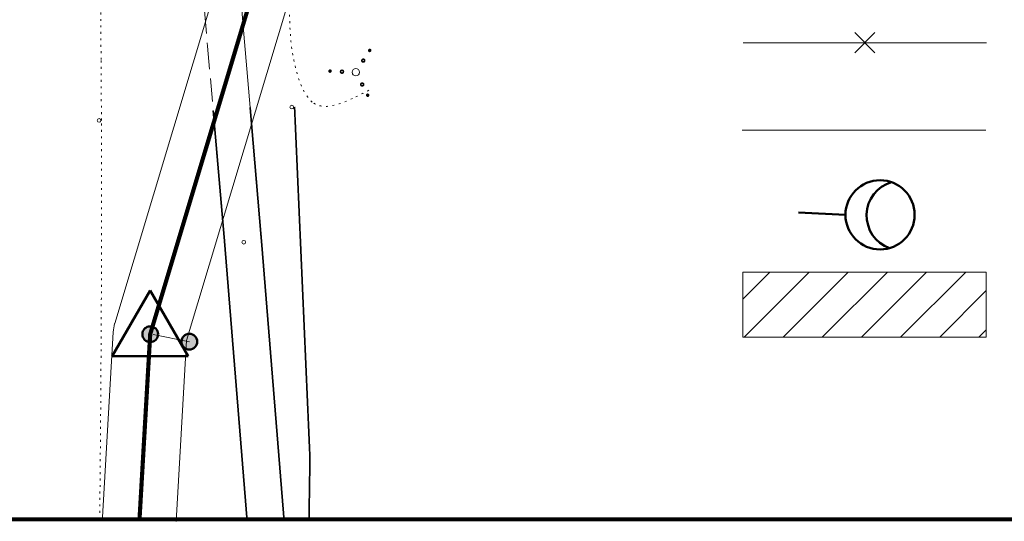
# Model space of a CAD drawing. Header units: millimetres. Extents: x 0 to 1188, y 0 to 841.
# Tile 51 of 76: x 996 to 1102, y 61 to 116. Entities that reach past the tile are written whole.
import ezdxf

# ---------------------------------------------------------------- set-up
doc = ezdxf.new("R2010")
doc.units = ezdxf.units.MM
for name, pattern in [('K5LT32789', [0]), ('K5LT32797', [0]), ('K5LT32809', [0]), ('K5LT32813', [0]), ('K5LT32814', [0]), ('K5LT32815', [3.5, 2.5, -1]), ('K5LT32817', [0.7, 0.2, -0.5]), ('K5LT32820', [0.7, 0.2, -0.5]), ('K5LT_BASIC', [0]), ('K5LT_REINFORCED', [0]), ('K5LT_THIN', [0])]:
    doc.linetypes.add(name, pattern=pattern)
doc.layers.add('Системный слой', color=7, linetype='Continuous')

# ---------------------------------------------------------------- blocks, each defined once
blk = doc.blocks.new('U578')
at = {"layer": 'Системный слой', "color": 7, "linetype": 'K5LT_BASIC', "lineweight": 50}
for p, q in [((1009.9, 86.52), (1005.78, 79.39)), ((1014.02, 79.39), (1009.9, 86.52)), ((1005.78, 79.39), (1014.02, 79.39))]:
    blk.add_line(p, q, dxfattribs=at)
blk = doc.blocks.new('U581')
at = {"layer": 'Системный слой'}
h = blk.add_hatch(color=7, dxfattribs=at)
h.paths.add_polyline_path([(1014.14, 80.96), (1013.49, 81.5), (1013.45, 81.46), (1013.42, 81.41), (1013.4, 81.37), (1013.37, 81.32), (1013.35, 81.28), (1013.34, 81.23), (1013.32, 81.18), (1013.31, 81.13), (1013.3, 81.07), (1013.3, 81.02), (1013.29, 80.97), (1013.29, 80.92), (1013.3, 80.87), (1013.31, 80.81), (1013.32, 80.76), (1013.33, 80.71), (1013.35, 80.66), (1013.37, 80.62), (1013.39, 80.57), (1013.42, 80.52), (1013.44, 80.48), (1013.47, 80.44), (1013.51, 80.4), (1013.54, 80.36), (1013.58, 80.32), (1013.62, 80.29), (1013.66, 80.26), (1013.71, 80.23), (1013.75, 80.21), (1013.8, 80.18), (1013.85, 80.16), (1013.9, 80.15), (1013.95, 80.13), (1014, 80.12), (1014.05, 80.12), (1014.1, 80.11), (1014.16, 80.11), (1014.21, 80.11), (1014.26, 80.12), (1014.31, 80.13), (1014.36, 80.14), (1014.41, 80.15), (1014.46, 80.17), (1014.51, 80.19), (1014.55, 80.22), (1014.6, 80.24), (1014.64, 80.27), (1014.68, 80.31), (1014.72, 80.34), (1014.76, 80.38), (1014.79, 80.42), (1014.8, 80.42)])
h.paths.add_polyline_path([(1014.24, 81.81), (1014.18, 81.81), (1014.13, 81.81), (1014.08, 81.81), (1014.03, 81.8), (1013.98, 81.79), (1013.93, 81.78), (1013.88, 81.77), (1013.83, 81.75), (1013.78, 81.73), (1013.73, 81.71), (1013.69, 81.68), (1013.64, 81.65), (1013.6, 81.62), (1013.56, 81.58), (1013.53, 81.55), (1013.49, 81.51), (1013.49, 81.5), (1014.14, 80.96), (1014.8, 80.42), (1014.83, 80.46), (1014.86, 80.51), (1014.89, 80.55), (1014.91, 80.6), (1014.93, 80.64), (1014.95, 80.69), (1014.96, 80.74), (1014.98, 80.79), (1014.99, 80.85), (1014.99, 80.9), (1014.99, 80.95), (1014.99, 81), (1014.99, 81.05), (1014.98, 81.11), (1014.97, 81.16), (1014.96, 81.21), (1014.94, 81.26), (1014.92, 81.3), (1014.9, 81.35), (1014.87, 81.4), (1014.85, 81.44), (1014.81, 81.48), (1014.78, 81.52), (1014.75, 81.56), (1014.71, 81.6), (1014.67, 81.63), (1014.63, 81.66), (1014.58, 81.69), (1014.54, 81.72), (1014.49, 81.74), (1014.44, 81.76), (1014.39, 81.77), (1014.34, 81.79), (1014.29, 81.8), (1014.24, 81.81)])
at = {"layer": 'Системный слой', "color": 7, "linetype": 'K5LT_THIN', "lineweight": 18}
blk.add_line((1010.22, 81.73), (1014.14, 80.96), dxfattribs=at)
at = {"layer": 'Системный слой', "color": 7, "linetype": 'K5LT_BASIC', "lineweight": 50}
blk.add_circle((1014.14, 80.96), 0.85, dxfattribs=at)
blk = doc.blocks.new('U580')
at = {"layer": 'Системный слой'}
blk.add_blockref('U581', (0, 0), dxfattribs=at)
blk = doc.blocks.new('U579')
at = {"layer": 'Системный слой'}
h = blk.add_hatch(color=7, dxfattribs=at)
h.paths.add_polyline_path([(1009.9, 81.77), (1010, 80.93), (1010.05, 80.93), (1010.1, 80.94), (1010.15, 80.96), (1010.2, 80.97), (1010.25, 80.99), (1010.3, 81.02), (1010.34, 81.04), (1010.39, 81.07), (1010.43, 81.1), (1010.47, 81.14), (1010.51, 81.17), (1010.54, 81.21), (1010.57, 81.25), (1010.6, 81.29), (1010.63, 81.34), (1010.66, 81.38), (1010.68, 81.43), (1010.7, 81.48), (1010.71, 81.53), (1010.73, 81.58), (1010.74, 81.63), (1010.75, 81.68), (1010.75, 81.73), (1010.75, 81.79), (1010.75, 81.84), (1010.74, 81.89), (1010.73, 81.94), (1010.72, 81.99), (1010.7, 82.04), (1010.69, 82.09), (1010.67, 82.14), (1010.64, 82.18), (1010.61, 82.23), (1010.58, 82.27), (1010.55, 82.31), (1010.52, 82.35), (1010.48, 82.39), (1010.44, 82.42), (1010.4, 82.46), (1010.36, 82.49), (1010.31, 82.51), (1010.27, 82.54), (1010.22, 82.56), (1010.17, 82.58), (1010.12, 82.59), (1010.07, 82.6), (1010.02, 82.61), (1009.97, 82.62), (1009.91, 82.62), (1009.86, 82.62), (1009.81, 82.61), (1009.8, 82.61)])
h.paths.add_polyline_path([(1009.25, 81.22), (1009.28, 81.19), (1009.32, 81.15), (1009.36, 81.11), (1009.4, 81.08), (1009.44, 81.05), (1009.49, 81.03), (1009.53, 81), (1009.58, 80.98), (1009.63, 80.96), (1009.68, 80.95), (1009.73, 80.94), (1009.78, 80.93), (1009.83, 80.92), (1009.89, 80.92), (1009.94, 80.92), (1009.99, 80.92), (1010, 80.93), (1009.9, 81.77), (1009.8, 82.61), (1009.75, 82.61), (1009.7, 82.6), (1009.65, 82.58), (1009.6, 82.56), (1009.55, 82.54), (1009.5, 82.52), (1009.46, 82.5), (1009.42, 82.47), (1009.37, 82.44), (1009.33, 82.4), (1009.3, 82.37), (1009.26, 82.33), (1009.23, 82.29), (1009.2, 82.25), (1009.17, 82.2), (1009.14, 82.16), (1009.12, 82.11), (1009.1, 82.06), (1009.09, 82.01), (1009.07, 81.96), (1009.06, 81.91), (1009.05, 81.86), (1009.05, 81.81), (1009.05, 81.76), (1009.05, 81.7), (1009.06, 81.65), (1009.07, 81.6), (1009.08, 81.55), (1009.09, 81.5), (1009.11, 81.45), (1009.13, 81.4), (1009.16, 81.36), (1009.18, 81.31), (1009.21, 81.27), (1009.24, 81.23)])
at = {"layer": 'Системный слой', "color": 7, "linetype": 'K5LT_BASIC', "lineweight": 50}
blk.add_circle((1009.9, 81.77), 0.85, dxfattribs=at)
at = {"layer": 'Системный слой'}
blk.add_blockref('U580', (0, 0), dxfattribs=at)
blk = doc.blocks.new('U577')
at = {"layer": 'Системный слой'}
for name in ['U578', 'U579']:
    blk.add_blockref(name, (0, 0), dxfattribs=at)
blk = doc.blocks.new('U594')
at = {"layer": 'Системный слой', "color": 1, "linetype": 'K5LT32809', "lineweight": 18, "true_color": 0xff0000}
for p, q in [((1006.05, 82.92), (1024.21, 143.42)), ((1013.85, 81.07), (1031.88, 141.12)), ((1004.73, 61.95), (1005.89, 82)), ((1012.71, 61.48), (1013.85, 81.07))]:
    blk.add_line(p, q, dxfattribs=at)
blk.add_arc((1009.88, 81.77), 4, 163.287, 176.6951, dxfattribs=at)
blk = doc.blocks.new('U1097')
at = {"layer": 'Системный слой', "color": 7, "linetype": 'K5LT32789', "const_width": 0.18}
for points in [[(1033.68, 112.43, 1), (1033.69, 112.63, 1)], [(1032.98, 111.28, 1), (1032.99, 111.58, 1)], [(1029.38, 110.19, 1), (1029.39, 110.39, 1)], [(1030.67, 110.08, 1), (1030.69, 110.38, 1)], [(1032.86, 108.69, 1), (1032.88, 108.99, 1)], [(1033.46, 107.58, 1), (1033.47, 107.78, 1)]]:
    blk.add_lwpolyline(points, format="xyb", close=True, dxfattribs=at)
at = {"layer": 'Системный слой', "color": 7, "linetype": 'K5LT32797', "lineweight": 18}
blk.add_circle((1032.18, 110.17), 0.4, dxfattribs=at)
blk = doc.blocks.new('U1223')
at = {"layer": 'Системный слой', "color": 7, "linetype": 'K5LT32813', "lineweight": 18}
for p, q in [((1086.23, 112.26), (1088.43, 114.47)), ((1086.23, 114.47), (1088.43, 112.26)), ((1074.14, 113.37), (1100.52, 113.37))]:
    blk.add_line(p, q, dxfattribs=at)
blk = doc.blocks.new('U1224')
at = {"layer": 'Системный слой', "color": 3, "linetype": 'K5LT32814', "lineweight": 18, "true_color": 0x00ff00}
for p, q in [((1074.11, 88.48), (1100.49, 88.48)), ((1074.11, 81.46), (1074.11, 88.48)), ((1100.49, 88.48), (1100.49, 81.46)), ((1100.49, 81.46), (1074.11, 81.46))]:
    blk.add_line(p, q, dxfattribs=at)
blk = doc.blocks.new('U1322')
at = {"layer": 'Системный слой', "color": 7, "linetype": 'K5LT_BASIC', "lineweight": 50}
blk.add_line((1085.23, 94.71), (1080.16, 94.95), dxfattribs=at)
blk.add_circle((1088.98, 94.71), 3.75, dxfattribs=at)
blk.add_arc((1091.27, 94.64), 3.75, 106.0813, 250.4569, dxfattribs=at)

msp = doc.modelspace()

# ---------------------------------------------------------------- hatches: boundary and pattern name
at = {"layer": 'Системный слой'}
h = msp.add_hatch(dxfattribs=at)
h.set_pattern_fill('Металл', angle=45, style=0, pattern_type=0)
h.set_pattern_definition([(45, (0, 0), (-2.12132, 2.12132), [])])
h.paths.add_polyline_path([(1074.11236, 88.475999), (1100.487888, 88.475999), (1100.487888, 81.460968), (1074.11236, 81.460968)])

# ---------------------------------------------------------------- linework, layer by layer
at = {"layer": 'Системный слой', "color": 7, "linetype": 'K5LT32815', "lineweight": 18}
for p, q in [((1014.878899, 127.322303), (1016.121241, 112.979763)), ((1016.121241, 112.979763), (1016.725628, 106.002262))]:
    msp.add_line(p, q, dxfattribs=at)
at = {"layer": 'Системный слой', "color": 7, "linetype": 'K5LT32789', "lineweight": 18}
for p, q in [((1018.928594, 127.564065), (1020.12305, 113.478581)), ((1020.12305, 113.478581), (1020.727305, 106.352981))]:
    msp.add_line(p, q, dxfattribs=at)
at = {"layer": 'Системный слой', "color": 1, "linetype": 'K5LT32809', "lineweight": 18, "true_color": 0xff0000}
msp.add_line((1074.051752, 103.881577), (1100.427279, 103.881577), dxfattribs=at)
at = {"layer": 'Системный слой', "color": 7, "linetype": 'K5LT_REINFORCED', "lineweight": 80}
msp.add_line((625.784752, 61.714296), (1164.89003, 61.714296), dxfattribs=at)
at = {"layer": 'Системный слой', "color": 7, "linetype": 'K5LT_BASIC', "const_width": 0.45}
msp.add_lwpolyline([(1008.741462, 61.714296), (1009.899528, 81.769216), (1028.044154, 142.266234)], dxfattribs=at)
at = {"layer": 'Системный слой', "color": 7, "linetype": 'K5LT32815', "const_width": 0.18}
msp.add_lwpolyline([(1016.725628, 106.002262), (1017.929032, 92.109254), (1020.385603, 61.714296)], dxfattribs=at)
at = {"layer": 'Системный слой', "color": 7, "linetype": 'K5LT32789', "const_width": 0.18}
msp.add_lwpolyline([(1020.727305, 106.352981), (1022.003914, 91.298722), (1024.394976, 61.714296)], dxfattribs=at)
at = {"layer": 'Системный слой', "color": 7, "linetype": 'K5LT32820', "const_width": 0.18}
msp.add_lwpolyline([(1027.106597, 61.714296), (1027.207787, 68.362641), (1025.539299, 106.419485)], dxfattribs=at)
at = {"layer": 'Системный слой', "color": 7, "linetype": 'K5LT32797', "lineweight": 18}
for centre in [(1025.240701, 106.385296), (1004.364164, 104.948018), (1020.038572, 91.737355)]:
    msp.add_circle(centre, 0.2, dxfattribs=at)
at = {"layer": 'Системный слой', "color": 7, "linetype": 'K5LT32817', "lineweight": 18}
for points, knots in [([(1004.577214, 111.54082), (1004.422071, 135.348636), (1003.661881, 172.204392), (1002.826399, 222.780455), (1004.970026, 309.022672), (1012.729683, 403.987311), (1020.507579, 518.907176), (1019.802475, 608.190732), (1023.344869, 676.711193), (1028.54692, 709.76879), (1028.543922, 709.783122), (1028.520561, 709.785049), (1021.044623, 710.726784), (991.804359, 716.291971), (947.327163, 718.78986), (910.205871, 720.266429), (894.270418, 720.900292)], [201.8171583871, 201.8171583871, 201.8171583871, 201.8171583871, 237.5349934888, 257.1020552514, 277.6865561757, 366.8982137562, 400.0430460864, 450.2726669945, 501.3225446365, 501.3263625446, 501.3333764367, 501.3409369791, 501.3573279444, 513.1048638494, 544.8630909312, 568.7508298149, 568.7508298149, 568.7508298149, 568.7508298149]), ([(1025.099418, 114.098877), (1024.898555, 116.523806), (1025.349788, 123.456984), (1022.776401, 133.897084), (1021.392496, 147.16568), (1023.365239, 158.309253), (1015.481636, 166.384299), (1020.206251, 173.081001), (1019.783234, 180.84694), (1024.378453, 184.935282), (1028.593757, 192.553479), (1023.784385, 201.086242), (1026.060547, 210.934292), (1024.478962, 218.014515), (1024.378078, 224.767665), (1027.992302, 228.615284), (1033.381144, 230.335222), (1038.335734, 233.551733), (1041.785648, 235.962036), (1042.920047, 236.754591)], [6.882021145, 6.882021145, 6.882021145, 6.882021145, 10.4655602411, 17.8845747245, 22.3907203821, 30.7945894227, 33.1643125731, 37.55087825, 40.7211327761, 44.415093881, 46.1154238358, 53.4582470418, 56.6346658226, 60.9699041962, 64.3990363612, 66.014217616, 68.508131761, 72.7478147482, 74.824889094, 74.824889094, 74.824889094, 74.824889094]), ([(1027.454348, 106.942559), (1026.522625, 107.701015), (1025.542239, 110.514976), (1025.185547, 113.059079), (1025.099418, 114.098877)], [3.2300747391, 3.2300747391, 3.2300747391, 3.2300747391, 5.3454170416, 6.882021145, 6.882021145, 6.882021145, 6.882021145]), ([(1031.808603, 107.324179), (1030.243707, 106.592871), (1028.649893, 106.102529), (1027.547699, 106.866568), (1027.454348, 106.942559)], [0.8219235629, 0.8219235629, 0.8219235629, 0.8219235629, 3.0181340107, 3.2300747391, 3.2300747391, 3.2300747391, 3.2300747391]), ([(1004.426435, 61.714296), (1004.562482, 75.153911), (1004.659994, 89.560468), (1004.614961, 103.968525), (1004.611302, 104.940526)], [176.8998450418, 176.8998450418, 176.8998450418, 176.8998450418, 197.058106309, 198.5163997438, 198.5163997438, 198.5163997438, 198.5163997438])]:
    msp.add_open_spline(points, degree=3, knots=knots, dxfattribs=at)
for points in [[(1004.611302, 104.940526), (1004.603018, 107.140591), (1004.591551, 109.340691), (1004.577214, 111.54082)], [(1033.596765, 108.224835), (1032.995513, 107.911351), (1032.39426, 107.597868), (1031.808603, 107.324179)]]:
    msp.add_open_spline(points, degree=3, dxfattribs=at)

# ---------------------------------------------------------------- block references
at = {"layer": 'Системный слой'}
for name in ['U594', 'U1223', 'U1097', 'U1322', 'U1224', 'U577']:
    msp.add_blockref(name, (0, 0), dxfattribs=at)

doc.saveas('drawing.dxf')
